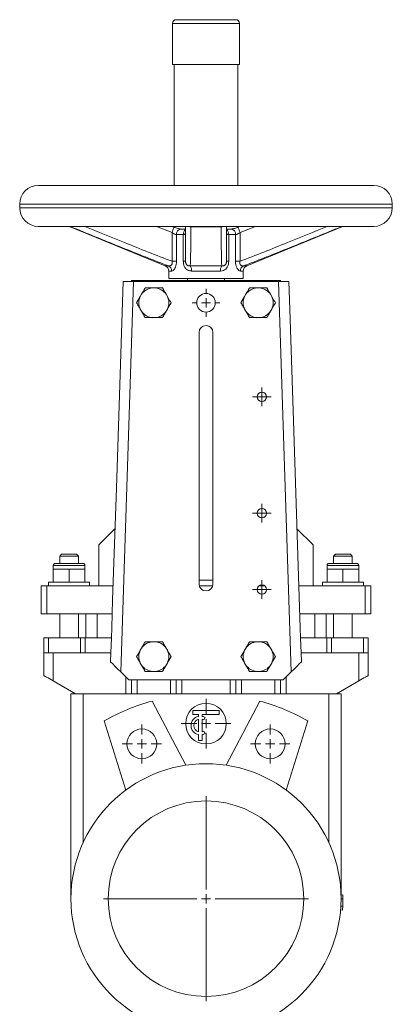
# Model space of a CAD drawing. Header units: millimetres. Extents: x -212 to 329, y -24 to 827.
# Tile 2 of 3: x -210 to -10, y 298 to 827. Entities that reach past the tile are written whole.
import ezdxf

# ---------------------------------------------------------------- set-up
doc = ezdxf.new("R2010")
doc.units = ezdxf.units.MM

# ---------------------------------------------------------------- blocks, each defined once
blk = doc.blocks.new('SW_CENTERMARKSYMBOL_0')
at = {"color": 0, "linetype": 'Continuous', "lineweight": 0}
for p, q in [((0, 5), (0, 55)), ((-5, 0), (-55, 0)), ((0, 0), (-2.5, 0)), ((0, 0), (0, 2.5)), ((0, 0), (0, -2.5)), ((0, 0), (2.5, 0)), ((5, 0), (55, 0)), ((0, -5), (0, -55))]:
    blk.add_line(p, q, dxfattribs=at)
blk = doc.blocks.new('SW_CENTERMARKSYMBOL_1')
at = {"color": 0, "linetype": 'Continuous', "lineweight": 0}
for p, q in [((0, 5), (0, 10.5)), ((-5, 0), (-10.5, 0)), ((0, 0), (-2.5, 0)), ((0, 0), (0, 2.5)), ((0, 0), (0, -2.5)), ((0, 0), (2.5, 0)), ((5, 0), (10.5, 0)), ((0, -5), (0, -10.5))]:
    blk.add_line(p, q, dxfattribs=at)
blk = doc.blocks.new('SW_CENTERMARKSYMBOL_2')
at = {"color": 0, "linetype": 'Continuous', "lineweight": 0}
for p, q in [((0, 5), (0, 10.5)), ((-5, 0), (-10.5, 0)), ((0, 0), (-2.5, 0)), ((0, 0), (0, 2.5)), ((0, 0), (0, -2.5)), ((0, 0), (2.5, 0)), ((5, 0), (10.5, 0)), ((0, -5), (0, -10.5))]:
    blk.add_line(p, q, dxfattribs=at)
blk = doc.blocks.new('SW_CENTERMARKSYMBOL_5')
at = {"color": 0, "linetype": 'Continuous', "lineweight": 0}
for p, q in [((0, 5), (0, 13.4)), ((-5, 0), (-13.4, 0)), ((0, 0), (-2.5, 0)), ((0, 0), (0, 2.5)), ((0, 0), (0, -2.5)), ((0, 0), (2.5, 0)), ((5, 0), (13.4, 0)), ((0, -5), (0, -13.4))]:
    blk.add_line(p, q, dxfattribs=at)
blk = doc.blocks.new('SW_CENTERMARKSYMBOL_6')
at = {"color": 0, "linetype": 'Continuous', "lineweight": 0}
for p, q in [((-2.5, 0), (-5, 0)), ((0, 0), (-2.5, 0)), ((0, 2.5), (0, 5)), ((0, 0), (0, 2.5)), ((0, 0), (0, -2.5)), ((0, 0), (2.5, 0)), ((2.5, 0), (5, 0)), ((0, -2.5), (0, -5))]:
    blk.add_line(p, q, dxfattribs=at)
blk = doc.blocks.new('SW_CENTERMARKSYMBOL_7')
at = {"color": 0, "linetype": 'Continuous', "lineweight": 0}
for p, q in [((-2.5, 0), (-5, 0)), ((0, 0), (-2.5, 0)), ((0, 2.5), (0, 5)), ((0, 0), (0, 2.5)), ((0, 0), (0, -2.5)), ((0, 0), (2.5, 0)), ((2.5, 0), (5, 0)), ((0, -2.5), (0, -5))]:
    blk.add_line(p, q, dxfattribs=at)
blk = doc.blocks.new('SW_CENTERMARKSYMBOL_8')
at = {"color": 0, "linetype": 'Continuous', "lineweight": 0}
for p, q in [((-2.5, 0), (-5, 0)), ((0, 0), (-2.5, 0)), ((0, 2.5), (0, 5)), ((0, 0), (0, 2.5)), ((0, 0), (0, -2.5)), ((0, 0), (2.5, 0)), ((2.5, 0), (5, 0)), ((0, -2.5), (0, -5))]:
    blk.add_line(p, q, dxfattribs=at)
blk = doc.blocks.new('SW_CENTERMARKSYMBOL_9')
at = {"color": 0, "linetype": 'Continuous', "lineweight": 0}
for p, q in [((0, 5), (0, 7.5)), ((-5, 0), (-7.5, 0)), ((0, 0), (-2.5, 0)), ((0, 0), (0, 2.5)), ((0, 0), (0, -2.5)), ((0, 0), (2.5, 0)), ((5, 0), (7.5, 0)), ((0, -5), (0, -7.5))]:
    blk.add_line(p, q, dxfattribs=at)

msp = doc.modelspace()

# ---------------------------------------------------------------- linework, layer by layer
at = {"color": 7, "linetype": 'Continuous', "lineweight": 15}
for p, q in [((-127.75, 825.1), (-127.75, 803.1)), ((-125.75, 827.1), (-109.75, 827.1)), ((-109.75, 827.1), (-93.75, 827.1)), ((-91.75, 803.1), (-91.75, 825.1)), ((-127.75, 803.1), (-109.75, 803.1)), ((-126.75, 803.1), (-126.75, 738.1)), ((-109.75, 803.1), (-91.75, 803.1)), ((-92.75, 738.1), (-92.75, 803.1)), ((-199.75, 738.1), (-19.75, 738.1)), ((-209.75, 728.1), (-209.75, 726.1)), ((-9.75, 726.1), (-9.75, 728.1)), ((-199.75, 716.1), (-19.75, 716.1)), ((-182.7, 715.87), (-131.61, 694.91)), ((-126.96, 715.64), (-128.2, 716.1)), ((-126.75, 716.1), (-126.75, 715.61)), ((-123.24, 714.67), (-120.82, 714.67)), ((-101.62, 715.87), (-117.88, 715.87)), ((-98.69, 714.67), (-96.26, 714.67)), ((-92.75, 715.61), (-92.75, 716.1)), ((-87.89, 694.91), (-36.8, 715.87)), ((-128, 697.36), (-128, 712.87)), ((-125.62, 711.67), (-125.62, 697.36)), ((-121.93, 711.67), (-125.62, 711.67)), ((-121.93, 697.36), (-121.93, 711.67)), ((-97.58, 711.67), (-97.58, 697.36)), ((-93.88, 711.67), (-97.58, 711.67)), ((-93.88, 697.36), (-93.88, 711.67)), ((-91.5, 712.87), (-91.5, 697.36)), ((-128, 697.36), (-125.62, 697.36)), ((-120.75, 697.36), (-121.93, 697.36)), ((-118.19, 694.91), (-101.31, 694.91)), ((-98.75, 697.36), (-97.58, 697.36)), ((-91.5, 697.36), (-93.88, 697.36)), ((-129.75, 692.13), (-129.75, 688.1)), ((-129.75, 688.1), (-89.75, 688.1)), ((-119.75, 688.1), (-119.75, 687.1)), ((-102.03, 692.13), (-117.47, 692.13)), ((-99.75, 687.1), (-99.75, 688.1)), ((-89.75, 688.1), (-89.75, 692.13)), ((-148.66, 686.6), (-155.52, 476.86)), ((-154.25, 686.6), (-148.66, 686.6)), ((-149.75, 687.1), (-149.75, 686.6)), ((-149.75, 687.1), (-144.75, 687.1)), ((-148.66, 686.6), (-109.75, 686.6)), ((-144.75, 687.1), (-74.75, 687.1)), ((-144.75, 687.1), (-144.75, 686.6)), ((-137.11, 683.1), (-138.39, 683.1)), ((-109.75, 686.6), (-70.84, 686.6)), ((-81.11, 683.1), (-82.39, 683.1)), ((-74.75, 687.1), (-74.75, 686.6)), ((-74.75, 687.1), (-69.75, 687.1)), ((-63.98, 476.86), (-70.84, 686.6)), ((-70.84, 686.6), (-65.25, 686.6)), ((-69.75, 687.1), (-69.75, 686.6)), ((-145, 678.54), (-146.99, 675.1)), ((-144.36, 679.65), (-145, 678.54)), ((-130.5, 678.54), (-131.14, 679.65)), ((-89, 678.54), (-90.99, 675.1)), ((-88.36, 679.65), (-89, 678.54)), ((-74.5, 678.54), (-75.14, 679.65)), ((-145, 671.65), (-144.36, 670.54)), ((-131.14, 670.54), (-130.5, 671.65)), ((-89, 671.65), (-88.36, 670.54)), ((-75.14, 670.54), (-74.5, 671.65)), ((-138.39, 667.1), (-137.11, 667.1)), ((-82.39, 667.1), (-81.11, 667.1)), ((-113.5, 524.1), (-113.5, 659.1)), ((-106, 659.1), (-106, 524.1)), ((-158.6, 553.75), (-167.25, 545.1)), ((-52.25, 545.1), (-60.91, 553.75)), ((-167.25, 523.1), (-167.25, 545.1)), ((-52.25, 523.1), (-52.25, 545.1)), ((-187.25, 540.1), (-188.25, 539.1)), ((-187.25, 540.1), (-183.25, 540.1)), ((-183.25, 540.1), (-179.25, 540.1)), ((-178.25, 539.1), (-179.25, 540.1)), ((-40.25, 540.1), (-41.25, 539.1)), ((-40.25, 540.1), (-36.25, 540.1)), ((-36.25, 540.1), (-32.25, 540.1)), ((-31.25, 539.1), (-32.25, 540.1)), ((-191.75, 534.1), (-191.75, 532.1)), ((-190.75, 535.1), (-183.25, 535.1)), ((-188.25, 539.1), (-188.25, 535.1)), ((-183.25, 539.1), (-188.25, 539.1)), ((-178.25, 539.1), (-183.25, 539.1)), ((-183.25, 535.1), (-175.75, 535.1)), ((-178.25, 535.1), (-178.25, 539.1)), ((-174.75, 532.1), (-174.75, 534.1)), ((-44.75, 534.1), (-44.75, 532.1)), ((-43.75, 535.1), (-36.25, 535.1)), ((-41.25, 539.1), (-41.25, 535.1)), ((-36.25, 539.1), (-41.25, 539.1)), ((-31.25, 539.1), (-36.25, 539.1)), ((-36.25, 535.1), (-28.75, 535.1)), ((-31.25, 535.1), (-31.25, 539.1)), ((-27.75, 532.1), (-27.75, 534.1)), ((-191.75, 532.1), (-191.75, 525.1)), ((-187.5, 532.1), (-191.75, 532.1)), ((-183.25, 532.1), (-187.5, 532.1)), ((-183.25, 532.1), (-183.25, 525.1)), ((-179, 532.1), (-183.25, 532.1)), ((-174.75, 532.1), (-179, 532.1)), ((-174.75, 532.1), (-174.75, 525.1)), ((-44.75, 532.1), (-44.75, 525.1)), ((-44.75, 532.1), (-40.5, 532.1)), ((-40.5, 532.1), (-36.25, 532.1)), ((-36.25, 532.1), (-36.25, 525.1)), ((-36.25, 532.1), (-32, 532.1)), ((-32, 532.1), (-27.75, 532.1)), ((-27.75, 532.1), (-27.75, 525.1)), ((-194.25, 525.1), (-194.25, 523.1)), ((-183.25, 525.1), (-194.25, 525.1)), ((-172.25, 525.1), (-183.25, 525.1)), ((-172.25, 523.1), (-172.25, 525.1)), ((-113.5, 526.1), (-106, 526.1)), ((-47.25, 525.1), (-47.25, 523.1)), ((-47.25, 525.1), (-36.25, 525.1)), ((-36.25, 525.1), (-25.25, 525.1)), ((-25.25, 523.1), (-25.25, 525.1)), ((-198.25, 523.1), (-198.25, 508.1)), ((-198.25, 523.1), (-195.25, 523.1)), ((-195.25, 523.1), (-195.25, 508.1)), ((-195.25, 523.1), (-159.6, 523.1)), ((-113.37, 523.1), (-106.14, 523.1)), ((-81.25, 523.1), (-78.25, 523.1)), ((-59.9, 523.1), (-24.25, 523.1)), ((-24.25, 523.1), (-24.25, 508.1)), ((-24.25, 523.1), (-21.25, 523.1)), ((-21.25, 523.1), (-21.25, 508.1)), ((-198.25, 508.1), (-195.25, 508.1)), ((-195.25, 508.1), (-160.09, 508.1)), ((-188.25, 508.1), (-188.25, 495.1)), ((-178.25, 495.1), (-178.25, 508.1)), ((-174.25, 508.1), (-174.25, 495.1)), ((-168.25, 508.1), (-168.25, 495.1)), ((-59.41, 508.1), (-24.25, 508.1)), ((-51.25, 508.1), (-51.25, 495.1)), ((-45.25, 508.1), (-45.25, 495.1)), ((-41.25, 508.1), (-41.25, 495.1)), ((-31.25, 495.1), (-31.25, 508.1)), ((-24.25, 508.1), (-21.25, 508.1)), ((-160.34, 500.6), (-160.52, 495.1)), ((-59.17, 500.6), (-58.99, 495.1)), ((-196.75, 487.1), (-196.75, 495.1)), ((-196.75, 495.1), (-194.25, 495.1)), ((-194.25, 487.1), (-194.25, 495.1)), ((-194.25, 495.1), (-177.13, 495.1)), ((-177.13, 487.1), (-177.13, 495.1)), ((-177.13, 495.1), (-174.63, 495.1)), ((-174.63, 487.1), (-174.63, 495.1)), ((-174.63, 495.1), (-160.52, 495.1)), ((-160.52, 495.1), (-160.78, 487.1)), ((-137.11, 493.1), (-138.39, 493.1)), ((-81.11, 493.1), (-82.39, 493.1)), ((-58.99, 495.1), (-58.73, 487.1)), ((-58.99, 495.1), (-44.88, 495.1)), ((-44.88, 487.1), (-44.88, 495.1)), ((-44.88, 495.1), (-42.38, 495.1)), ((-42.38, 487.1), (-42.38, 495.1)), ((-42.38, 495.1), (-25.25, 495.1)), ((-25.25, 487.1), (-25.25, 495.1)), ((-25.25, 495.1), (-22.75, 495.1)), ((-22.75, 487.1), (-22.75, 495.1)), ((-196.75, 487.1), (-194.25, 487.1)), ((-196.75, 474.91), (-196.75, 487.1)), ((-194.25, 487.1), (-177.13, 487.1)), ((-191.75, 472.02), (-191.75, 487.1)), ((-177.13, 487.1), (-174.63, 487.1)), ((-174.63, 487.1), (-160.78, 487.1)), ((-160.78, 487.1), (-160.93, 482.28)), ((-144.36, 489.65), (-145, 488.54)), ((-130.5, 488.54), (-131.14, 489.65)), ((-88.36, 489.65), (-89, 488.54)), ((-74.5, 488.54), (-75.14, 489.65)), ((-58.73, 487.1), (-58.57, 482.28)), ((-58.73, 487.1), (-44.88, 487.1)), ((-44.88, 487.1), (-42.38, 487.1)), ((-42.38, 487.1), (-25.25, 487.1)), ((-27.75, 472.02), (-27.75, 487.1)), ((-25.25, 487.1), (-22.75, 487.1)), ((-22.75, 474.91), (-22.75, 487.1)), ((-145, 481.65), (-144.36, 480.54)), ((-131.14, 480.54), (-130.5, 481.65)), ((-89, 481.65), (-88.36, 480.54)), ((-75.14, 480.54), (-74.5, 481.65)), ((-151.25, 472.6), (-155.52, 476.86)), ((-138.39, 477.1), (-137.11, 477.1)), ((-82.39, 477.1), (-81.11, 477.1)), ((-63.98, 476.86), (-68.25, 472.6)), ((-191.75, 472.02), (-179.75, 465.1)), ((-151.25, 472.6), (-68.25, 472.6)), ((-149.75, 465.1), (-149.75, 472.6)), ((-146.75, 465.1), (-146.75, 472.6)), ((-128.75, 465.1), (-128.75, 472.6)), ((-125.75, 465.1), (-125.75, 472.6)), ((-93.75, 465.1), (-93.75, 472.6)), ((-90.75, 465.1), (-90.75, 472.6)), ((-72.75, 465.1), (-72.75, 472.6)), ((-69.75, 465.1), (-69.75, 472.6)), ((-39.75, 465.1), (-27.75, 472.02)), ((-182.25, 355.1), (-182.25, 465.1)), ((-182.25, 465.1), (-179.75, 465.1)), ((-152.75, 465.1), (-179.75, 465.1)), ((-175.75, 385.1), (-175.75, 465.1)), ((-149.75, 465.1), (-152.75, 465.1)), ((-146.75, 465.1), (-149.75, 465.1)), ((-128.75, 465.1), (-146.75, 465.1)), ((-120.62, 426.78), (-138.57, 461.25)), ((-125.75, 465.1), (-128.75, 465.1)), ((-122.75, 465.1), (-125.75, 465.1)), ((-96.75, 465.1), (-122.75, 465.1)), ((-98.88, 426.78), (-80.93, 461.25)), ((-93.75, 465.1), (-96.75, 465.1)), ((-90.75, 465.1), (-93.75, 465.1)), ((-72.75, 465.1), (-90.75, 465.1)), ((-69.75, 465.1), (-72.75, 465.1)), ((-66.75, 465.1), (-69.75, 465.1)), ((-39.75, 465.1), (-66.75, 465.1)), ((-43.75, 385.1), (-43.75, 465.1)), ((-39.75, 465.1), (-37.25, 465.1)), ((-37.25, 355.1), (-37.25, 465.1)), ((-116.75, 454.1), (-116.75, 456.1)), ((-116.75, 456.1), (-102.75, 456.1)), ((-102.75, 456.1), (-102.75, 454.1)), ((-164.44, 450.54), (-152.75, 413.47)), ((-113.75, 454.1), (-116.75, 454.1)), ((-113.75, 452.99), (-113.75, 454.1)), ((-113.75, 444.74), (-113.75, 451.45)), ((-102.75, 454.1), (-111.75, 454.1)), ((-111.75, 452.99), (-111.75, 454.1)), ((-111.75, 444.74), (-111.75, 451.45)), ((-110.25, 452.43), (-111, 451.13)), ((-55.06, 450.54), (-66.75, 413.47)), ((-110.25, 443.77), (-111, 445.06)), ((-113.75, 440.1), (-113.75, 443.2)), ((-113.75, 440.1), (-111.75, 440.1)), ((-111.75, 440.1), (-111.75, 443.2)), ((-37.28, 357.08), (-36.28, 357.11)), ((-37.25, 355.09), (-36.25, 355.08)), ((-37.5, 349.09), (-36.5, 349.01)), ((-37.36, 351.09), (-36.36, 351.03))]:
    msp.add_line(p, q, dxfattribs=at)
at = {"color": 8, "linetype": 'Continuous', "lineweight": 15}
for p, q in [((-127.75, 825.1), (-109.75, 825.1)), ((-109.75, 825.1), (-91.75, 825.1)), ((-209.75, 728.1), (-9.75, 728.1)), ((-209.75, 726.1), (-9.75, 726.1)), ((-182.25, 715.87), (-182.7, 715.87)), ((-128, 712.87), (-136.27, 716.1)), ((-126.96, 715.65), (-128.1, 716.1)), ((-91.4, 716.1), (-92.55, 715.65)), ((-83.23, 716.1), (-91.5, 712.87)), ((-36.8, 715.87), (-37.25, 715.87)), ((-131.61, 694.91), (-129.92, 694.91)), ((-89.58, 694.91), (-87.89, 694.91)), ((-128.2, 692.13), (-129.75, 692.13)), ((-89.75, 692.13), (-91.3, 692.13)), ((-183.25, 534.1), (-191.75, 534.1)), ((-174.75, 534.1), (-183.25, 534.1)), ((-36.25, 534.1), (-44.75, 534.1)), ((-27.75, 534.1), (-36.25, 534.1)), ((-152.75, 465.1), (-152.75, 474.09)), ((-122.75, 465.1), (-122.75, 472.6)), ((-96.75, 465.1), (-96.75, 472.6)), ((-66.75, 465.1), (-66.75, 474.09))]:
    msp.add_line(p, q, dxfattribs=at)
at = {"color": 8, "linetype": 'Continuous', "lineweight": 15, "flags": 128}
for points in [[(-182.16, 716.1), (-182.22, 715.94), (-182.25, 715.87)], [(-126.94, 715.68), (-126.95, 715.68), (-126.98, 715.57), (-127.07, 715.35), (-127.2, 715), (-127.36, 714.56), (-127.56, 714.05), (-127.77, 713.47), (-128, 712.87)], [(-117.88, 715.87), (-118.45, 715.94), (-118.94, 716.1)], [(-100.56, 716.1), (-101.06, 715.94), (-101.62, 715.87)], [(-91.5, 712.87), (-91.73, 713.47), (-91.94, 714.05), (-92.14, 714.56), (-92.3, 715), (-92.43, 715.35), (-92.52, 715.57), (-92.56, 715.68), (-92.56, 715.68)], [(-37.34, 716.1), (-37.28, 715.94), (-37.25, 715.87)]]:
    msp.add_lwpolyline(points, dxfattribs=at)
at = {"color": 7, "linetype": 'Continuous', "lineweight": 15, "flags": 128}
for points in [[(-160.34, 500.6), (-159.85, 515.59), (-157.88, 575.55), (-154.25, 686.6)], [(-65.25, 686.6), (-64.76, 671.6), (-62.8, 611.64), (-59.17, 500.6)], [(-160.93, 482.28), (-159.8, 481.15), (-158.49, 479.83), (-157.04, 478.38), (-155.52, 476.86)], [(-63.98, 476.86), (-62.47, 478.38), (-61.02, 479.83), (-59.7, 481.15), (-58.57, 482.28)], [(-196.75, 474.91), (-196.66, 474.85), (-196.37, 474.69), (-195.91, 474.42), (-195.29, 474.06), (-194.53, 473.63), (-193.66, 473.13), (-192.73, 472.59), (-191.75, 472.02)], [(-27.75, 472.02), (-26.78, 472.59), (-25.84, 473.13), (-24.97, 473.63), (-24.22, 474.06), (-23.59, 474.42), (-23.13, 474.69), (-22.85, 474.85), (-22.75, 474.91)]]:
    msp.add_lwpolyline(points, dxfattribs=at)
at = {"color": 7, "linetype": 'Continuous', "lineweight": 15}
for centre, radius in [((-109.75, 675.1), 5), ((-79.75, 624.6), 2.5), ((-79.75, 562.1), 2.5), ((-79.75, 521.1), 2.5), ((-109.75, 449.1), 10.9), ((-144.19, 438.24), 8), ((-75.31, 438.24), 8), ((-109.75, 355.1), 72.5), ((-109.75, 355.1), 52.5)]:
    msp.add_circle(centre, radius, dxfattribs=at)
for centre, radius, start, end in [((-125.75, 825.1), 2, 90, 180), ((-93.75, 825.1), 2, 0, 90), ((-199.75, 728.1), 10, 90, 180), ((-19.75, 728.1), 10, 0, 90), ((-199.75, 726.1), 10, 180, 270), ((-19.75, 726.1), 10, 270, 0), ((-183.84, 713.1), 3, 67.6938, 90), ((-122.89, 711.95), 2.74, 97.3321, 185.8105), ((-96.61, 711.95), 2.74, 354.1895, 82.6679), ((-35.66, 713.1), 3, 90, 112.3062), ((-132.75, 692.13), 3, 0, 67.6938), ((-131.21, 692.19), 3.01, 358.9049, 64.5805), ((-121.92, 692.46), 4.46, 355.7803, 33.2498), ((-97.58, 692.46), 4.46, 146.7502, 184.2197), ((-88.29, 692.19), 3.01, 115.4195, 181.0951), ((-86.75, 692.13), 3, 112.3062, 180), ((-137.75, 675.1), 8.03, 94.5671, 145.4329), ((-137.75, 675.1), 8.03, 34.5671, 85.4329), ((-81.75, 675.1), 8.03, 94.5671, 145.4329), ((-81.75, 675.1), 8.03, 34.5671, 85.4329), ((-137.75, 675.1), 8.03, 154.5671, 205.4329), ((-137.75, 675.1), 8.03, 334.5671, 25.4329), ((-81.75, 675.1), 8.03, 154.5671, 205.4329), ((-81.75, 675.1), 8.03, 334.5671, 25.4329), ((-137.75, 675.1), 8.03, 214.5671, 265.4329), ((-137.75, 675.1), 8.03, 274.5671, 325.4329), ((-81.75, 675.1), 8.03, 214.5671, 265.4329), ((-81.75, 675.1), 8.03, 274.5671, 325.4329), ((-109.75, 659.1), 3.75, 0, 180), ((-190.75, 534.1), 1, 90, 180), ((-175.75, 534.1), 1, 0, 90), ((-43.75, 534.1), 1, 90, 180), ((-28.75, 534.1), 1, 0, 90), ((-109.75, 524.1), 3.75, 180, 0), ((-137.75, 485.1), 8.03, 94.5671, 145.4329), ((-137.75, 485.1), 8.03, 34.5671, 85.4329), ((-81.75, 485.1), 8.03, 94.5671, 145.4329), ((-81.75, 485.1), 8.03, 34.5671, 85.4329), ((-137.75, 485.1), 8.03, 154.5671, 205.4329), ((-137.75, 485.1), 8.03, 334.5671, 25.4329), ((-81.75, 485.1), 8.03, 154.5671, 205.4329), ((-81.75, 485.1), 8.03, 334.5671, 25.4329), ((-137.75, 485.1), 8.03, 214.5671, 265.4329), ((-137.75, 485.1), 8.03, 274.5671, 325.4329), ((-81.75, 485.1), 8.03, 214.5671, 265.4329), ((-81.75, 485.1), 8.03, 274.5671, 325.4329), ((-109.75, 355.1), 110, 105.188, 119.812), ((-109.75, 355.1), 110, 60.188, 74.812), ((-112.75, 448.1), 5, 101.537, 258.463), ((-112.75, 448.1), 3.5, 106.6015, 253.3985), ((-112.75, 448.1), 5, 60, 78.463), ((-112.75, 448.1), 3.5, 60, 73.3985), ((-112.75, 448.1), 3.5, 286.6015, 300), ((-112.75, 448.1), 5, 281.537, 300), ((-109.75, 355.1), 73.5, 356.831, 359.9921), ((-109.75, 355.1), 73.5, 359.9921, 1.5727), ((-109.75, 355.1), 73.5, 355.2504, 356.831)]:
    msp.add_arc(centre, radius, start, end, dxfattribs=at)
at = {"color": 8, "linetype": 'Continuous', "lineweight": 15}
for centre, start, end in [((-118.6, 711.93), 130.2756, 184.3366), ((-100.91, 711.93), 355.6634, 49.7244)]:
    msp.add_arc(centre, 3.34, start, end, dxfattribs=at)
at = {"color": 7, "linetype": 'Continuous', "lineweight": 15}
for points, knots in [([(-129.92, 694.91), (-132.12, 695.74), (-134.31, 696.58), (-138.68, 698.29), (-140.87, 699.15), (-147.42, 701.75), (-151.78, 703.51), (-164.85, 708.78), (-173.55, 712.32), (-182.25, 715.87)], [0, 0, 0, 0, 0.125, 0.125, 0.25, 0.25, 0.5, 0.5, 1, 1, 1, 1]), ([(-124.23, 714.83), (-124.46, 714.88), (-124.99, 715.01), (-125.93, 715.31), (-126.61, 715.56), (-126.94, 715.68)], [0, 0, 0, 0, 0.282371, 0.64912, 1, 1, 1, 1]), ([(-124.24, 714.81), (-124.19, 714.81), (-123.89, 714.75), (-123.54, 714.71), (-123.24, 714.67)], [0, 0, 0, 0, 0.173886, 1, 1, 1, 1]), ([(-120.75, 697.36), (-120.75, 699), (-120.75, 702.3), (-120.75, 708.59), (-120.75, 713.2), (-120.75, 716.1)], [0, 0, 0, 0, 0.271855, 0.543757, 1, 1, 1, 1]), ([(-117.88, 715.87), (-117.89, 712.32), (-117.91, 708.78), (-117.97, 703.51), (-117.99, 701.75), (-118.04, 699.15), (-118.06, 698.29), (-118.12, 696.58), (-118.15, 695.74), (-118.19, 694.91)], [0, 0, 0, 0, 0.5, 0.5, 0.75, 0.75, 0.875, 0.875, 1, 1, 1, 1]), ([(-101.31, 694.91), (-101.35, 695.74), (-101.39, 696.58), (-101.44, 698.29), (-101.46, 699.15), (-101.51, 701.75), (-101.53, 703.51), (-101.59, 708.78), (-101.61, 712.32), (-101.62, 715.87)], [0, 0, 0, 0, 0.125, 0.125, 0.25, 0.25, 0.5, 0.5, 1, 1, 1, 1]), ([(-98.75, 716.1), (-98.75, 713.2), (-98.75, 708.59), (-98.75, 702.3), (-98.75, 699.01), (-98.75, 697.36)], [0, 0, 0, 0, 0.4561836, 0.7280815, 1, 1, 1, 1]), ([(-92.56, 715.68), (-92.61, 715.66), (-93.08, 715.48), (-93.89, 715.2), (-94.89, 714.91), (-95.63, 714.74), (-96.11, 714.68), (-96.21, 714.68), (-96.24, 714.68)], [0, 0, 0, 0, 0.036628, 0.30915, 0.531319, 0.723407, 0.892348, 1, 1, 1, 1]), ([(-91.22, 716.1), (-91.23, 716.09), (-91.67, 715.92), (-92.11, 715.77), (-92.54, 715.63)], [0, 0, 0, 0, 0.038835, 1, 1, 1, 1]), ([(-37.25, 715.87), (-45.95, 712.32), (-54.66, 708.78), (-67.73, 703.51), (-72.08, 701.75), (-78.63, 699.15), (-80.82, 698.29), (-85.19, 696.58), (-87.39, 695.74), (-89.58, 694.91)], [0, 0, 0, 0, 0.5, 0.5, 0.75, 0.75, 0.875, 0.875, 1, 1, 1, 1]), ([(-128, 712.87), (-127.67, 712.64), (-127.12, 712.24), (-126.48, 711.9), (-126, 711.72), (-125.78, 711.69), (-125.62, 711.67)], [0, 0, 0, 0, 0.39581, 0.666707, 0.766776, 1, 1, 1, 1]), ([(-121.93, 711.67), (-121.73, 711.69), (-121.49, 711.72), (-121.13, 711.91), (-120.82, 712.24), (-120.78, 712.65), (-120.75, 712.87)], [0, 0, 0, 0, 0.259583, 0.307998, 0.633767, 1, 1, 1, 1]), ([(-98.75, 712.87), (-98.72, 712.64), (-98.68, 712.24), (-98.35, 711.9), (-98.01, 711.72), (-97.76, 711.69), (-97.58, 711.67)], [0, 0, 0, 0, 0.39581, 0.666707, 0.766776, 1, 1, 1, 1]), ([(-91.5, 712.87), (-91.81, 712.65), (-92.38, 712.24), (-93, 711.91), (-93.5, 711.72), (-93.71, 711.69), (-93.88, 711.67)], [0, 0, 0, 0, 0.366233, 0.692002, 0.740417, 1, 1, 1, 1]), ([(-128, 697.36), (-127.94, 697.17), (-127.9, 696.97), (-127.87, 696.57), (-127.88, 696.38), (-127.94, 696.1), (-127.96, 696.02), (-128.03, 695.85), (-128.07, 695.77), (-128.2, 695.55), (-128.3, 695.43), (-128.53, 695.22), (-128.65, 695.14), (-128.9, 695.01), (-129.03, 694.97), (-129.42, 694.87), (-129.67, 694.87), (-129.92, 694.91)], [0, 0, 0, 0, 0.125, 0.125, 0.25, 0.25, 0.3125, 0.3125, 0.375, 0.375, 0.5, 0.5, 0.625, 0.625, 0.75, 0.75, 1, 1, 1, 1]), ([(-128.2, 692.13), (-128.19, 692.13), (-127.95, 692.14), (-127.45, 692.35), (-126.72, 693.14), (-126.12, 694.28), (-125.7, 695.73), (-125.65, 696.81), (-125.62, 697.36)], [0, 0, 0, 0, 0.011257, 0.228029, 0.42161, 0.604061, 0.799669, 1, 1, 1, 1]), ([(-121.93, 697.36), (-121.91, 697.02), (-121.88, 696.13), (-121.5, 694.76), (-120.62, 693.36), (-119.25, 692.34), (-118.06, 692.2), (-117.47, 692.13)], [0, 0, 0, 0, 0.124498, 0.327527, 0.522105, 0.765166, 1, 1, 1, 1]), ([(-118.19, 694.91), (-118.5, 694.87), (-118.81, 694.87), (-119.25, 694.97), (-119.4, 695.01), (-119.68, 695.14), (-119.81, 695.22), (-120.07, 695.42), (-120.18, 695.55), (-120.4, 695.84), (-120.49, 696.01), (-120.63, 696.38), (-120.68, 696.57), (-120.74, 696.97), (-120.75, 697.16), (-120.75, 697.36)], [0, 0, 0, 0, 0.25, 0.25, 0.375, 0.375, 0.5, 0.5, 0.625, 0.625, 0.75, 0.75, 0.875, 0.875, 1, 1, 1, 1]), ([(-102.03, 692.13), (-102, 692.13), (-101.43, 692.14), (-100.39, 692.35), (-99.15, 693.14), (-98.25, 694.28), (-97.68, 695.73), (-97.61, 696.81), (-97.58, 697.36)], [0, 0, 0, 0, 0.011257, 0.228029, 0.42161, 0.604061, 0.799669, 1, 1, 1, 1]), ([(-98.75, 697.36), (-98.75, 697.17), (-98.76, 696.97), (-98.83, 696.57), (-98.88, 696.38), (-98.98, 696.1), (-99.02, 696.02), (-99.11, 695.85), (-99.16, 695.77), (-99.32, 695.55), (-99.43, 695.43), (-99.69, 695.22), (-99.82, 695.14), (-100.1, 695.01), (-100.25, 694.97), (-100.69, 694.87), (-101, 694.87), (-101.31, 694.91)], [0, 0, 0, 0, 0.125, 0.125, 0.25, 0.25, 0.3125, 0.3125, 0.375, 0.375, 0.5, 0.5, 0.625, 0.625, 0.75, 0.75, 1, 1, 1, 1]), ([(-93.88, 697.36), (-93.87, 697.02), (-93.85, 696.13), (-93.56, 694.76), (-92.94, 693.36), (-92.11, 692.34), (-91.57, 692.2), (-91.3, 692.13)], [0, 0, 0, 0, 0.124498, 0.327527, 0.522105, 0.765166, 1, 1, 1, 1]), ([(-89.58, 694.91), (-89.83, 694.87), (-90.08, 694.87), (-90.47, 694.97), (-90.6, 695.01), (-90.85, 695.14), (-90.97, 695.22), (-91.2, 695.42), (-91.3, 695.55), (-91.48, 695.84), (-91.55, 696.01), (-91.62, 696.38), (-91.63, 696.57), (-91.6, 696.97), (-91.56, 697.16), (-91.5, 697.36)], [0, 0, 0, 0, 0.25, 0.25, 0.375, 0.375, 0.5, 0.5, 0.625, 0.625, 0.75, 0.75, 0.875, 0.875, 1, 1, 1, 1]), ([(-142.37, 683.1), (-142.69, 682.54), (-143.02, 681.98), (-143.68, 680.83), (-144.02, 680.24), (-144.36, 679.65)], [0, 0, 0, 0, 0.5, 0.5, 1, 1, 1, 1]), ([(-142.37, 683.1), (-141.73, 683.1), (-141.07, 683.1), (-139.74, 683.1), (-139.06, 683.1), (-138.39, 683.1)], [0, 0, 0, 0, 0.5, 0.5, 1, 1, 1, 1]), ([(-137.11, 683.1), (-136.44, 683.1), (-135.77, 683.1), (-134.45, 683.1), (-133.78, 683.1), (-133.13, 683.1)], [0, 0, 0, 0, 0.5, 0.5, 1, 1, 1, 1]), ([(-86.37, 683.1), (-86.69, 682.54), (-87.02, 681.98), (-87.68, 680.83), (-88.02, 680.24), (-88.36, 679.65)], [0, 0, 0, 0, 0.5, 0.5, 1, 1, 1, 1]), ([(-86.37, 683.1), (-85.73, 683.1), (-85.07, 683.1), (-83.74, 683.1), (-83.06, 683.1), (-82.39, 683.1)], [0, 0, 0, 0, 0.5, 0.5, 1, 1, 1, 1]), ([(-81.11, 683.1), (-80.44, 683.1), (-79.77, 683.1), (-78.45, 683.1), (-77.78, 683.1), (-77.13, 683.1)], [0, 0, 0, 0, 0.5, 0.5, 1, 1, 1, 1]), ([(-128.51, 675.1), (-129.01, 675.96), (-129.66, 677.09), (-130.34, 678.26), (-130.5, 678.54)], [0, 0, 0, 0, 0.755215, 1, 1, 1, 1]), ([(-72.51, 675.1), (-73.01, 675.96), (-73.66, 677.09), (-74.34, 678.26), (-74.5, 678.54)], [0, 0, 0, 0, 0.755215, 1, 1, 1, 1]), ([(-146.99, 675.1), (-146.67, 674.54), (-146.34, 673.98), (-145.68, 672.83), (-145.34, 672.24), (-145, 671.65)], [0, 0, 0, 0, 0.5, 0.5, 1, 1, 1, 1]), ([(-90.99, 675.1), (-90.67, 674.54), (-90.34, 673.98), (-89.68, 672.83), (-89.34, 672.24), (-89, 671.65)], [0, 0, 0, 0, 0.5, 0.5, 1, 1, 1, 1]), ([(-142.37, 667.1), (-141.73, 667.1), (-141.07, 667.1), (-139.74, 667.1), (-139.06, 667.1), (-138.39, 667.1)], [0, 0, 0, 0, 0.5, 0.5, 1, 1, 1, 1]), ([(-137.11, 667.1), (-136.44, 667.1), (-135.77, 667.1), (-134.45, 667.1), (-133.78, 667.1), (-133.13, 667.1)], [0, 0, 0, 0, 0.5, 0.5, 1, 1, 1, 1]), ([(-133.13, 667.1), (-132.81, 667.65), (-132.48, 668.22), (-131.82, 669.37), (-131.48, 669.95), (-131.14, 670.54)], [0, 0, 0, 0, 0.5, 0.5, 1, 1, 1, 1]), ([(-86.37, 667.1), (-85.73, 667.1), (-85.07, 667.1), (-83.74, 667.1), (-83.06, 667.1), (-82.39, 667.1)], [0, 0, 0, 0, 0.5, 0.5, 1, 1, 1, 1]), ([(-81.11, 667.1), (-80.44, 667.1), (-79.77, 667.1), (-78.45, 667.1), (-77.78, 667.1), (-77.13, 667.1)], [0, 0, 0, 0, 0.5, 0.5, 1, 1, 1, 1]), ([(-77.13, 667.1), (-76.81, 667.65), (-76.48, 668.22), (-75.82, 669.37), (-75.48, 669.95), (-75.14, 670.54)], [0, 0, 0, 0, 0.5, 0.5, 1, 1, 1, 1]), ([(-142.37, 493.1), (-142.69, 492.54), (-143.02, 491.98), (-143.68, 490.83), (-144.02, 490.24), (-144.36, 489.65)], [0, 0, 0, 0, 0.5, 0.5, 1, 1, 1, 1]), ([(-142.37, 493.1), (-141.73, 493.1), (-141.07, 493.1), (-139.74, 493.1), (-139.06, 493.1), (-138.39, 493.1)], [0, 0, 0, 0, 0.5, 0.5, 1, 1, 1, 1]), ([(-137.11, 493.1), (-136.44, 493.1), (-135.77, 493.1), (-134.45, 493.1), (-133.78, 493.1), (-133.13, 493.1)], [0, 0, 0, 0, 0.5, 0.5, 1, 1, 1, 1]), ([(-86.37, 493.1), (-86.69, 492.54), (-87.02, 491.98), (-87.68, 490.83), (-88.02, 490.24), (-88.36, 489.65)], [0, 0, 0, 0, 0.5, 0.5, 1, 1, 1, 1]), ([(-86.37, 493.1), (-85.73, 493.1), (-85.07, 493.1), (-83.74, 493.1), (-83.06, 493.1), (-82.39, 493.1)], [0, 0, 0, 0, 0.5, 0.5, 1, 1, 1, 1]), ([(-81.11, 493.1), (-80.44, 493.1), (-79.77, 493.1), (-78.45, 493.1), (-77.78, 493.1), (-77.13, 493.1)], [0, 0, 0, 0, 0.5, 0.5, 1, 1, 1, 1]), ([(-128.51, 485.1), (-128.83, 485.65), (-129.16, 486.22), (-129.82, 487.37), (-130.16, 487.96), (-130.5, 488.54)], [0, 0, 0, 0, 0.5, 0.5, 1, 1, 1, 1]), ([(-72.51, 485.1), (-72.83, 485.65), (-73.16, 486.22), (-73.82, 487.37), (-74.16, 487.96), (-74.5, 488.54)], [0, 0, 0, 0, 0.5, 0.5, 1, 1, 1, 1]), ([(-146.99, 485.1), (-146.67, 484.54), (-146.34, 483.98), (-145.68, 482.83), (-145.34, 482.24), (-145, 481.65)], [0, 0, 0, 0, 0.5, 0.5, 1, 1, 1, 1]), ([(-90.99, 485.1), (-90.67, 484.54), (-90.34, 483.98), (-89.68, 482.83), (-89.34, 482.24), (-89, 481.65)], [0, 0, 0, 0, 0.5, 0.5, 1, 1, 1, 1]), ([(-142.37, 477.1), (-141.73, 477.1), (-141.07, 477.1), (-139.74, 477.1), (-139.06, 477.1), (-138.39, 477.1)], [0, 0, 0, 0, 0.5, 0.5, 1, 1, 1, 1]), ([(-137.11, 477.1), (-136.44, 477.1), (-135.77, 477.1), (-134.45, 477.1), (-133.78, 477.1), (-133.13, 477.1)], [0, 0, 0, 0, 0.5, 0.5, 1, 1, 1, 1]), ([(-133.13, 477.1), (-132.81, 477.65), (-132.48, 478.22), (-131.82, 479.37), (-131.48, 479.95), (-131.14, 480.54)], [0, 0, 0, 0, 0.5, 0.5, 1, 1, 1, 1]), ([(-86.37, 477.1), (-85.73, 477.1), (-85.07, 477.1), (-83.74, 477.1), (-83.06, 477.1), (-82.39, 477.1)], [0, 0, 0, 0, 0.5, 0.5, 1, 1, 1, 1]), ([(-81.11, 477.1), (-80.44, 477.1), (-79.77, 477.1), (-78.45, 477.1), (-77.78, 477.1), (-77.13, 477.1)], [0, 0, 0, 0, 0.5, 0.5, 1, 1, 1, 1]), ([(-77.13, 477.1), (-76.81, 477.65), (-76.48, 478.22), (-75.82, 479.37), (-75.48, 479.95), (-75.14, 480.54)], [0, 0, 0, 0, 0.5, 0.5, 1, 1, 1, 1])]:
    msp.add_open_spline(points, degree=3, knots=knots, dxfattribs=at)
at = {"color": 8, "linetype": 'Continuous', "lineweight": 15}
for points, knots in [([(-174.84, 716.1), (-167.73, 713.2), (-156.39, 708.59), (-140.8, 702.3), (-132.27, 699.01), (-128, 697.36)], [0, 0, 0, 0, 0.4561836, 0.7280815, 1, 1, 1, 1]), ([(-91.5, 697.36), (-87.24, 699.01), (-78.71, 702.3), (-63.11, 708.59), (-51.77, 713.2), (-44.67, 716.1)], [0, 0, 0, 0, 0.271885, 0.543816, 1, 1, 1, 1])]:
    msp.add_open_spline(points, degree=3, knots=knots, dxfattribs=at)
at = {"color": 7, "linetype": 'Continuous', "lineweight": 15}
for points in [[(-131.14, 679.65), (-131.82, 680.83), (-132.48, 681.97), (-133.13, 683.1)], [(-75.14, 679.65), (-75.82, 680.83), (-76.48, 681.97), (-77.13, 683.1)], [(-130.5, 671.65), (-129.82, 672.82), (-129.16, 673.97), (-128.51, 675.1)], [(-74.5, 671.65), (-73.82, 672.82), (-73.16, 673.97), (-72.51, 675.1)], [(-144.36, 670.54), (-143.68, 669.37), (-143.02, 668.22), (-142.37, 667.1)], [(-88.36, 670.54), (-87.68, 669.37), (-87.02, 668.22), (-86.37, 667.1)], [(-131.14, 489.65), (-131.82, 490.83), (-132.48, 491.97), (-133.13, 493.1)], [(-75.14, 489.65), (-75.82, 490.83), (-76.48, 491.97), (-77.13, 493.1)], [(-145, 488.54), (-145.68, 487.37), (-146.34, 486.22), (-146.99, 485.1)], [(-89, 488.54), (-89.68, 487.37), (-90.34, 486.22), (-90.99, 485.1)], [(-130.5, 481.65), (-129.82, 482.82), (-129.16, 483.97), (-128.51, 485.1)], [(-74.5, 481.65), (-73.82, 482.82), (-73.16, 483.97), (-72.51, 485.1)], [(-144.36, 480.54), (-143.68, 479.37), (-143.02, 478.22), (-142.37, 477.1)], [(-88.36, 480.54), (-87.68, 479.37), (-87.02, 478.22), (-86.37, 477.1)]]:
    msp.add_open_spline(points, degree=3, dxfattribs=at)

# ---------------------------------------------------------------- block references
at = {"color": 7, "linetype": 'Continuous', "lineweight": 0}
for name, p in [('SW_CENTERMARKSYMBOL_9', (-109.75, 675.1)), ('SW_CENTERMARKSYMBOL_6', (-79.75, 624.6)), ('SW_CENTERMARKSYMBOL_7', (-79.75, 562.1)), ('SW_CENTERMARKSYMBOL_8', (-79.75, 521.1)), ('SW_CENTERMARKSYMBOL_5', (-109.75, 449.1)), ('SW_CENTERMARKSYMBOL_1', (-144.19, 438.24)), ('SW_CENTERMARKSYMBOL_2', (-75.31, 438.24)), ('SW_CENTERMARKSYMBOL_0', (-109.75, 355.1))]:
    msp.add_blockref(name, p, dxfattribs=at)

doc.saveas('drawing.dxf')
